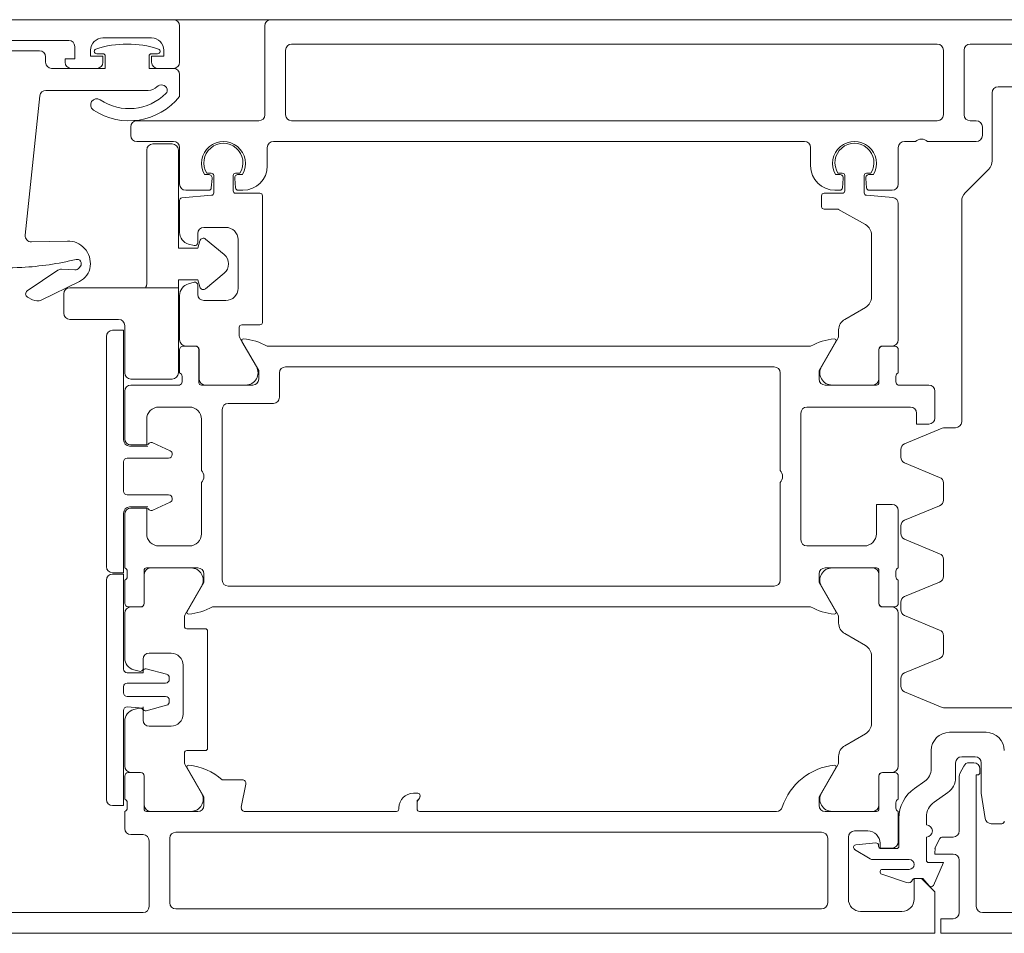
# Model space of a CAD drawing. Header units: centimetres. Extents: x -1737 to 22393, y -8842 to 3838.
# Tile 61 of 65: x 342 to 350, y 1114 to 1122. Entities that reach past the tile are written whole.
import ezdxf

# ---------------------------------------------------------------- set-up
doc = ezdxf.new("R2010")
doc.units = ezdxf.units.CM
doc.layers.add('A-DETL-GENF', color=92, linetype='Continuous', lineweight=9)
doc.layers.add('A-DOOR', color=31, linetype='Continuous', lineweight=13)

# ---------------------------------------------------------------- blocks, each defined once
blk = doc.blocks.new('Schueco_FWS_ADS-75-SimplySmart_inw_Family-02 - FWS SI insert unit 90-2429721-3_piętro I __3_90 m_ - stan projektowany')
at = {"layer": 'A-DETL-GENF'}
blk.add_line((76.6, 0.9), (-76.6, 0.9), dxfattribs=at)
at = {"layer": 'A-DOOR'}
for p, q in [((-70.35, 0.9), (-76.5, 0.9)), ((-60.95, 0.9), (-69.55, 0.9)), ((-70.3, 0.55), (-70.3, 0.85)), ((-69.6, 0.85), (-69.6, 0.12)), ((-72.5, 0.73), (-71.21, 0.73)), ((-70.93, 0.75), (-70.53, 0.75)), ((-69.43, 0.12), (-69.43, 0.65)), ((-69.38, 0.7), (-64.08, 0.7)), ((-64.03, 0.65), (-64.03, 0.12)), ((-63.86, 0.12), (-63.86, 0.65)), ((-63.81, 0.7), (-61.81, 0.7)), ((-71.45, 0.645), (-72.3, 0.645)), ((-71.4, 0.55), (-71.4, 0.595)), ((-70.98, 0.62), (-70.93, 0.62)), ((-70.53, 0.62), (-70.48, 0.62)), ((-71.19, 0.5), (-70.98, 0.5)), ((-70.48, 0.5), (-70.35, 0.5)), ((-70.3, 0.27), (-70.3, 0.45)), ((-63.18, 0.35), (-63.58, 0.35)), ((-71.5668, -0.8688), (-71.4466, 0.2752)), ((-71.3968, 0.32), (-70.5571, 0.32)), ((-63.63, 0.3), (-63.63, -0.2586)), ((-70.7, 0.02), (-70.7, -0.05)), ((-69.65, 0.07), (-70.65, 0.07)), ((-64.08, 0.07), (-69.38, 0.07)), ((-63.76, 0.07), (-63.81, 0.07)), ((-63.71, -0.05), (-63.71, 0.02)), ((-70.65, -0.1), (-70.35, -0.1)), ((-70.3, -0.15), (-70.3, -0.45)), ((-69.58, -0.3), (-69.58, -0.15)), ((-69.53, -0.1), (-65.17, -0.1)), ((-65.12, -0.15), (-65.12, -0.3)), ((-64.4, -0.45), (-64.4, -0.15)), ((-64.35, -0.1), (-64.26, -0.1)), ((-64.16, -0.1), (-63.76, -0.1)), ((-70.0625, -0.37), (-70.0959, -0.37)), ((-70.04, -0.36), (-70.0756, -0.36)), ((-70.0395, -0.4817), (-70.0326, -0.4026)), ((-70.02, -0.5217), (-70.02, -0.38)), ((-69.86, -0.38), (-69.86, -0.505)), ((-69.8474, -0.4026), (-69.8405, -0.4817)), ((-69.8044, -0.36), (-69.84, -0.36)), ((-69.7841, -0.37), (-69.8175, -0.37)), ((-64.8825, -0.37), (-64.9159, -0.37)), ((-64.8956, -0.36), (-64.86, -0.36)), ((-64.8595, -0.4817), (-64.8526, -0.4026)), ((-64.84, -0.38), (-64.84, -0.505)), ((-64.68, -0.5217), (-64.68, -0.38)), ((-64.6674, -0.4026), (-64.6605, -0.4817)), ((-64.66, -0.36), (-64.6244, -0.36)), ((-64.6041, -0.37), (-64.6375, -0.37)), ((-63.6593, -0.3293), (-63.8507, -0.5207)), ((-70.2817, -0.5629), (-70.0383, -0.5416)), ((-70.25, -0.5), (-70.0595, -0.5)), ((-69.84, -0.525), (-69.64, -0.525)), ((-69.8205, -0.5), (-69.78, -0.5)), ((-69.62, -0.545), (-69.62, -1.585)), ((-65.03, -0.545), (-65.03, -0.635)), ((-64.86, -0.525), (-65.01, -0.525)), ((-64.92, -0.5), (-64.8795, -0.5)), ((-64.4456, -0.5605), (-64.6617, -0.5416)), ((-64.6405, -0.5), (-64.45, -0.5)), ((-70.3, -0.8457), (-70.3, -0.5828)), ((-64.4, -1.729), (-64.4, -0.6103)), ((-63.88, -0.5914), (-63.88, -2.4)), ((-69.92, -0.805), (-70.1, -0.805)), ((-70.15, -0.855), (-70.15, -0.93)), ((-64.62, -0.8686), (-64.62, -1.3755)), ((-71.2213, -0.9169), (-71.5159, -0.9241)), ((-70.1815, -0.9541), (-70.2259, -0.9422)), ((-69.82, -1.305), (-69.82, -0.905)), ((-71.1139, -1.1235), (-71.1247, -1.1379)), ((-71.2995, -1.1565), (-71.5506, -1.3259)), ((-71.1588, -1.1538), (-71.2689, -1.148)), ((-71.436, -1.4019), (-71.1219, -1.2487)), ((-70.2259, -1.2678), (-70.1815, -1.2559)), ((-70.15, -1.28), (-70.15, -1.355)), ((-70.3, -1.729), (-70.3, -1.3643)), ((-71.5479, -1.3772), (-71.5061, -1.3995)), ((-70.1, -1.405), (-69.92, -1.405)), ((-64.67, -1.4621), (-64.84, -1.5602)), ((-69.64, -1.605), (-69.79, -1.605)), ((-69.81, -1.625), (-69.81, -1.6915)), ((-64.89, -1.6469), (-64.89, -1.6915)), ((-70.9, -3.59), (-70.9, -1.7)), ((-69.8033, -1.7165), (-69.6691, -1.949)), ((-64.8967, -1.7165), (-65.0309, -1.949)), ((-70.3, -1.81), (-70.3, -2)), ((-70.171, -1.78), (-70.27, -1.78)), ((-70.17, -1.779), (-70.25, -1.779)), ((-70.141, -2.08), (-70.141, -1.81)), ((-70.14, -2.049), (-70.14, -1.809)), ((-65.12, -1.78), (-69.58, -1.78)), ((-64.56, -2.049), (-64.56, -1.809)), ((-64.559, -1.81), (-64.559, -2.08)), ((-64.53, -1.779), (-64.45, -1.779)), ((-64.43, -1.78), (-64.529, -1.78)), ((-64.4, -2), (-64.4, -1.81)), ((-69.48, -2.2), (-69.48, -2)), ((-69.43, -1.95), (-65.42, -1.95)), ((-65.37, -2), (-65.37, -2.8)), ((-70.3, -2.1), (-70.7, -2.1)), ((-70.28, -2.0283), (-70.28, -2.0717)), ((-69.7, -2.1), (-70.121, -2.1)), ((-69.7557, -2.099), (-70.09, -2.099)), ((-64.579, -2.1), (-65, -2.1)), ((-64.9443, -2.099), (-64.61, -2.099)), ((-64.42, -2.0717), (-64.42, -2.0283)), ((-64.15, -2.1), (-64.4, -2.1)), ((-70.75, -2.15), (-70.75, -2.54)), ((-64.1, -2.37), (-64.1, -2.15)), ((-69.9, -2.25), (-69.53, -2.25)), ((-70.47, -2.28), (-70.22, -2.28)), ((-69.95, -3.7), (-69.95, -2.3)), ((-65.2, -3.37), (-65.2, -2.33)), ((-65.15, -2.28), (-64.3, -2.28)), ((-70.12, -2.38), (-70.12, -2.8)), ((-64.0392, -2.4538), (-64.3491, -2.5822)), ((-63.93, -2.45), (-64.0201, -2.45)), ((-70.5194, -2.5739), (-70.3773, -2.6402)), ((-70.71, -2.6), (-70.56, -2.6)), ((-64.38, -2.6284), (-64.38, -2.6916)), ((-70.76, -2.73), (-70.76, -2.97)), ((-70.39, -2.7), (-70.73, -2.7)), ((-70.36, -2.6674), (-70.36, -2.67)), ((-64.3491, -2.7378), (-64.0609, -2.8572)), ((-70.12, -2.9), (-70.12, -3.32)), ((-65.37, -2.9), (-65.37, -3.7)), ((-64.03, -2.9034), (-64.03, -3.0433)), ((-70.73, -3), (-70.39, -3)), ((-70.3773, -3.0598), (-70.5194, -3.1261)), ((-70.36, -3.03), (-70.36, -3.0326)), ((-70.56, -3.1), (-70.71, -3.1)), ((-64.4, -3.6), (-64.4, -3.13)), ((-64.0609, -3.0895), (-64.3491, -3.2089)), ((-70.75, -3.16), (-70.75, -3.6)), ((-64.38, -3.2551), (-64.38, -3.3182)), ((-64.3491, -3.3644), (-64.0609, -3.4838)), ((-70.22, -3.42), (-70.47, -3.42)), ((-64.68, -3.42), (-65.15, -3.42)), ((-64.03, -3.53), (-64.03, -3.67)), ((-70.73, -3.6283), (-70.73, -3.6717)), ((-70.591, -3.89), (-70.591, -3.62)), ((-70.571, -3.6), (-70.15, -3.6)), ((-70.54, -3.601), (-70.2057, -3.601)), ((-65, -3.6), (-64.579, -3.6)), ((-64.61, -3.601), (-64.9443, -3.601)), ((-64.559, -3.62), (-64.559, -3.89)), ((-64.42, -3.6717), (-64.42, -3.6283)), ((-70.9, -5.5007), (-70.9, -3.7007)), ((-70.75, -3.7), (-70.75, -3.89)), ((-70.59, -3.891), (-70.59, -3.651)), ((-64.56, -3.891), (-64.56, -3.651)), ((-64.4, -3.89), (-64.4, -3.7)), ((-64.0609, -3.7162), (-64.3491, -3.8356)), ((-70.119, -3.751), (-70.2533, -3.9835)), ((-65.42, -3.75), (-69.9, -3.75)), ((-65.0309, -3.751), (-64.8967, -3.9835)), ((-70.72, -3.92), (-70.621, -3.92)), ((-70.7, -3.921), (-70.62, -3.921)), ((-70.03, -3.92), (-65.12, -3.92)), ((-64.45, -3.921), (-64.53, -3.921)), ((-64.529, -3.92), (-64.43, -3.92)), ((-64.38, -3.8818), (-64.38, -3.9449)), ((-70.75, -4.3407), (-70.75, -3.971)), ((-70.26, -4.0085), (-70.26, -4.08)), ((-64.89, -4.0085), (-64.89, -4.0531)), ((-64.4, -5.229), (-64.4, -3.971)), ((-64.3491, -3.9911), (-64.0609, -4.1105)), ((-70.24, -4.1), (-70.09, -4.1)), ((-70.07, -4.12), (-70.07, -5.08)), ((-64.84, -4.1398), (-64.67, -4.2379)), ((-64.03, -4.1567), (-64.03, -4.2966)), ((-70.6, -4.35), (-70.6, -4.425)), ((-70.37, -4.3), (-70.55, -4.3)), ((-64.62, -4.3245), (-64.62, -4.8755)), ((-64.0609, -4.3428), (-64.3491, -4.4622)), ((-70.6315, -4.4491), (-70.6759, -4.4372)), ((-70.574, -4.4285), (-70.4065, -4.4734)), ((-70.27, -4.8), (-70.27, -4.4)), ((-70.3843, -4.5024), (-70.3843, -4.5157)), ((-64.38, -4.5084), (-64.38, -4.5716)), ((-70.76, -4.5757), (-70.76, -4.6257)), ((-70.4143, -4.5457), (-70.73, -4.5457)), ((-70.73, -4.6557), (-70.4143, -4.6557)), ((-70.3843, -4.6857), (-70.3843, -4.6989)), ((-64.3491, -4.6178), (-64.0392, -4.7462)), ((-70.6759, -4.7628), (-70.6315, -4.7509)), ((-70.4065, -4.7279), (-70.574, -4.7728)), ((-64.0201, -4.75), (-63.1399, -4.75)), ((-70.6, -4.775), (-70.6, -4.85)), ((-70.75, -5.229), (-70.75, -4.8593)), ((-70.55, -4.9), (-70.37, -4.9)), ((-64.67, -4.9621), (-64.84, -5.0602)), ((-63.68, -4.95), (-63.98, -4.95)), ((-70.26, -5.12), (-70.26, -5.1915)), ((-70.09, -5.1), (-70.24, -5.1)), ((-64.89, -5.1469), (-64.89, -5.1915)), ((-64.13, -5.1), (-64.13, -5.2494)), ((-63.88, -5.15), (-63.77, -5.15)), ((-70.2533, -5.2165), (-70.119, -5.449)), ((-64.8967, -5.2165), (-65.0309, -5.449)), ((-63.93, -5.3219), (-63.93, -5.2)), ((-63.863, -5.2273), (-63.8945, -5.2893)), ((-63.78, -5.2), (-63.8184, -5.2)), ((-63.73, -5.28), (-63.73, -5.25)), ((-70.75, -5.31), (-70.75, -5.5)), ((-70.621, -5.28), (-70.72, -5.28)), ((-70.62, -5.279), (-70.7, -5.279)), ((-70.591, -5.58), (-70.591, -5.31)), ((-70.59, -5.549), (-70.59, -5.309)), ((-64.56, -5.549), (-64.56, -5.309)), ((-64.559, -5.31), (-64.559, -5.58)), ((-64.53, -5.279), (-64.45, -5.279)), ((-64.43, -5.28), (-64.529, -5.28)), ((-64.4, -5.5), (-64.4, -5.31)), ((-63.9, -5.312), (-63.9, -5.76)), ((-69.7859, -5.34), (-69.95, -5.34)), ((-69.7931, -5.5643), (-69.7564, -5.3757)), ((-64.1833, -5.3518), (-64.2671, -5.4104)), ((-68.345, -5.45), (-68.38, -5.45)), ((-64.106, -5.5233), (-63.994, -5.4448)), ((-70.73, -5.5283), (-70.73, -5.5717)), ((-68.5, -5.57), (-68.5, -5.58)), ((-64.42, -5.5717), (-64.42, -5.5283)), ((-70.75, -5.6), (-70.75, -5.74)), ((-70.15, -5.6), (-70.571, -5.6)), ((-70.2057, -5.599), (-70.54, -5.599)), ((-68.52, -5.6), (-69.7636, -5.6)), ((-65.4, -5.6), (-68.33, -5.6)), ((-64.579, -5.6), (-65, -5.6)), ((-64.9443, -5.599), (-64.61, -5.599)), ((-64.4, -5.85), (-64.4, -5.6)), ((-64.395, -5.6562), (-64.395, -5.885)), ((-64.17, -5.71), (-64.17, -5.6461)), ((-63.6374, -5.7), (-63.55, -5.7)), ((-70.7, -5.79), (-70.6, -5.79)), ((-70.33, -5.77), (-65.03, -5.77)), ((-64.81, -6.32), (-64.81, -5.81)), ((-64.76, -5.76), (-64.65, -5.76)), ((-64.17, -6), (-64.17, -5.81)), ((-63.95, -5.81), (-64.0419, -5.81)), ((-70.55, -5.84), (-70.55, -6.38)), ((-70.38, -6.35), (-70.38, -5.82)), ((-64.98, -5.82), (-64.98, -6.35)), ((-64.5839, -5.8582), (-64.75, -5.8742)), ((-64.562, -5.885), (-64.562, -5.8781)), ((-64.7584, -5.9112), (-64.6319, -5.9878)), ((-64.415, -5.905), (-64.542, -5.905)), ((-64.606, -5.995), (-64.31, -5.995)), ((-63.9, -6), (-63.9, -6.43)), ((-64.5363, -6.1139), (-64.3328, -6.1836)), ((-64.31, -6.075), (-64.5299, -6.075)), ((-70.6, -6.43), (-71.89, -6.43)), ((-65.03, -6.4), (-70.33, -6.4)), ((-64.37, -6.42), (-64.71, -6.42)), ((-61.4, -6.43), (-63.71, -6.43))]:
    blk.add_line(p, q, dxfattribs=at)
at = {"layer": 'A-DOOR', "flags": 128}
for points in [[(-71.16, 0.68), (-71.16, 0.58), (-71.24, 0.58), (-71.24, 0.55)], [(-70.93, 0.55), (-70.93, 0.6), (-71.03, 0.6), (-71.03, 0.65)], [(-70.43, 0.65), (-70.43, 0.6), (-70.53, 0.6), (-70.53, 0.55)], [(-70.91, 0.6), (-70.91, 0.5), (-71.35, 0.5)], [(-70.35, 0.5), (-70.55, 0.5), (-70.55, 0.6)], [(-65.01, -0.655), (-64.8954, -0.655), (-64.67, -0.782)], [(-70.85, -1.65), (-70.76, -1.65), (-70.76, -2.55)], [(-69.7881, -1.7407), (-69.65, -1.98), (-69.65, -2.05)], [(-65.05, -2.05), (-65.05, -1.98), (-64.9118, -1.7407)], [(-64.25, -2.33), (-64.25, -2.42), (-64.15, -2.42)], [(-70.7, -2.59), (-70.57, -2.59), (-70.57, -2.38)], [(-70.76, -3.15), (-70.76, -3.64), (-70.85, -3.64)], [(-70.57, -3.32), (-70.57, -3.11), (-70.7, -3.11)], [(-64.45, -3.08), (-64.58, -3.08), (-64.58, -3.32)], [(-70.85, -3.6507), (-70.76, -3.6507), (-70.76, -4.4307)], [(-70.1, -3.65), (-70.1, -3.72), (-70.2381, -3.9593)], [(-64.9118, -3.9593), (-65.05, -3.72), (-65.05, -3.65)], [(-70.73, -4.4607), (-70.6, -4.4607), (-70.5989, -4.4444), (-70.6, -4.4607)], [(-63.95, -6.48), (-64.05, -6.48), (-64.05, -6.6), (-61.1, -6.6), (-61.1, -4.65)], [(-70.6, -4.7407), (-70.5989, -4.757), (-70.6, -4.7507), (-70.73, -4.7407)], [(-70.76, -4.7707), (-70.76, -5.5507), (-70.85, -5.5507)], [(-70.2381, -5.2407), (-70.1, -5.48), (-70.1, -5.55)], [(-65.05, -5.55), (-65.05, -5.48), (-64.9118, -5.2407)], [(-63.72, -5.2), (-63.72, -5.45), (-63.6867, -5.6579)], [(-63.76, -6.38), (-63.76, -5.3), (-63.75, -5.3)], [(-68.35, -5.58), (-68.35, -5.5183), (-68.3309, -5.4909), (-68.325, -5.47)], [(-64.55, -5.86), (-64.55, -5.9), (-64.45, -5.9)], [(-64.0597, -5.8209), (-64.0978, -5.8957), (-64.1, -5.95), (-63.95, -5.95)], [(-64.1124, -6.2064), (-64.03, -6.02), (-64.15, -6.02)], [(-72.75, -6.6), (-64.1, -6.6), (-64.1, -6.26), (-64.21, -6.15), (-64.27, -6.15), (-64.27, -6.32)], [(-64.265, -6.15), (-64.2, -6.15), (-64.1457, -6.2116)]]:
    blk.add_lwpolyline(points, dxfattribs=at)
for points in [[(-70.36, -0.12), (-70.52, -0.12)], [(-70.57, -0.17), (-70.57, -1.27)], [(-70.1342, -0.9159), (-70.15, -0.975), (-70.31, -0.975), (-70.31, -0.17), (-70.31, -0.975), (-70.15, -0.975)], [(-69.9337, -1.0284), (-70.0859, -0.9007)], [(-70.0859, -1.3093), (-69.9337, -1.1816)], [(-70.58, -1.3), (-70.31, -1.3), (-70.31, -1.235), (-70.15, -1.235), (-70.1342, -1.2941), (-70.15, -1.235), (-70.31, -1.235), (-70.31, -1.3)], [(-71.25, -1.51), (-71.25, -1.35)], [(-71.2, -1.3), (-70.31, -1.3), (-70.31, -2), (-70.31, -1.3)], [(-70.8, -1.56), (-71.2, -1.56)], [(-70.75, -2), (-70.75, -1.61)], [(-70.36, -2.05), (-70.7, -2.05)]]:
    blk.add_lwpolyline(points, close=True, dxfattribs=at)
at = {"layer": 'A-DOOR'}
for centre, radius, start, end in [((-70.35, 0.85), 0.05, 360, 90), ((-69.55, 0.85), 0.05, 90, 180), ((-71.21, 0.68), 0.05, 360, 90), ((-70.93, 0.65), 0.1, 90, 180), ((-70.53, 0.65), 0.1, 360, 90), ((-70.98, 0.64), 0.02, 108.18055, 270), ((-70.73, -0.1213), 0.8213, 71.81945, 108.18055), ((-70.48, 0.64), 0.02, 270, 71.81945), ((-69.38, 0.65), 0.05, 90, 180), ((-64.08, 0.65), 0.05, 0, 90), ((-63.81, 0.65), 0.05, 90, 180), ((-71.45, 0.595), 0.05, 360, 90), ((-70.93, 0.6), 0.02, 0, 90), ((-70.53, 0.6), 0.02, 90, 180), ((-71.35, 0.55), 0.05, 180, 270), ((-71.19, 0.55), 0.05, 180, 270), ((-70.98, 0.55), 0.05, 270, 360), ((-70.48, 0.55), 0.05, 180, 270), ((-70.35, 0.55), 0.05, 270, 360), ((-70.35, 0.45), 0.05, 0, 90), ((-70.5571, 0.42), 0.1, 270, 315.573), ((-70.45, 0.315), 0.05, 18.03579, 135.573), ((-70.4348, 0.3199), 0.0341, 314.9859, 18.03579), ((-63.58, 0.3), 0.05, 90, 180), ((-71.3968, 0.27), 0.05, 90, 174), ((-70.98, 0.2), 0.05, 56.43999, 236.43999), ((-70.7147, 0.5999), 0.5299, 236.43999, 321.49462), ((-70.7147, 0.5999), 0.4299, 236.43999, 314.9859), ((-69.65, 0.12), 0.05, 270, 360), ((-69.38, 0.12), 0.05, 180, 270), ((-64.08, 0.12), 0.05, 270, 0), ((-63.81, 0.12), 0.05, 180, 270), ((-70.65, 0.02), 0.05, 90, 180), ((-63.76, 0.02), 0.05, 360, 90), ((-70.65, -0.05), 0.05, 180, 270), ((-64.21, -0.1525), 0.0725, 46.39718, 133.60282), ((-63.76, -0.05), 0.05, 270, 360), ((-70.52, -0.17), 0.05, 90, 180), ((-70.52, -0.17), 0.05, 90, 180), ((-70.36, -0.17), 0.05, 360, 90), ((-70.36, -0.17), 0.05, 360, 90), ((-70.35, -0.15), 0.05, 0, 90), ((-69.94, -0.28), 0.18, 330, 210), ((-69.94, -0.275), 0.16, 327.91535, 212.08465), ((-69.53, -0.15), 0.05, 90, 180), ((-65.17, -0.15), 0.05, 0, 90), ((-64.76, -0.28), 0.18, 330, 210), ((-64.76, -0.275), 0.16, 327.91005, 212.08995), ((-64.35, -0.15), 0.05, 90, 180), ((-69.78, -0.3), 0.2, 270, 360), ((-64.92, -0.3), 0.2, 180, 270), ((-63.73, -0.2586), 0.1, 315, 360), ((-70.0625, -0.4), 0.03, 355, 90), ((-70.04, -0.38), 0.02, 360, 90), ((-69.84, -0.38), 0.02, 90, 180), ((-69.8175, -0.4), 0.03, 90, 185), ((-64.8825, -0.4), 0.03, 355, 90), ((-64.86, -0.38), 0.02, 360, 90), ((-64.66, -0.38), 0.02, 90, 180), ((-64.6375, -0.4), 0.03, 90, 185), ((-70.25, -0.45), 0.05, 180, 270), ((-70.0595, -0.48), 0.02, 270, 355), ((-69.8205, -0.48), 0.02, 185, 270), ((-64.8795, -0.48), 0.02, 270, 355), ((-64.6405, -0.48), 0.02, 185, 270), ((-64.45, -0.45), 0.05, 270, 360), ((-70.28, -0.5828), 0.02, 95, 180), ((-70.04, -0.5217), 0.02, 275, 0), ((-69.84, -0.505), 0.02, 180, 270), ((-69.64, -0.545), 0.02, 0, 90), ((-65.01, -0.545), 0.02, 90, 180), ((-64.86, -0.505), 0.02, 270, 0), ((-64.66, -0.5217), 0.02, 180, 265), ((-64.45, -0.6103), 0.05, 360, 85), ((-63.78, -0.5914), 0.1, 135, 180), ((-65.01, -0.635), 0.02, 180, 270), ((-64.8954, -0.675), 0.02, 60, 90), ((-70.1, -0.855), 0.05, 90, 180), ((-69.92, -0.905), 0.1, 360, 90), ((-64.72, -0.8686), 0.1, 360, 60), ((-71.5171, -0.8741), 0.05, 174, 271.39185), ((-70.2, -0.8457), 0.1, 180, 255), ((-71.2168, -1.1018), 0.185, 352.93336, 91.39185), ((-70.175, -0.93), 0.025, 255, 0), ((-70.1052, -0.9237), 0.03, 50, 165), ((-70.1052, -0.9237), 0.03, 50, 165), ((-69.998, -1.105), 0.1, 310, 50), ((-69.998, -1.105), 0.1, 310, 50), ((-71.7069, 0.863), 2, 264.60477, 273.21628), ((-71.7349, 1.3622), 2.5, 273.21628, 283.53096), ((-71.1418, -1.1024), 0.035, 323, 103.53096), ((-71.192, -1.1049), 0.16, 296, 352.93336), ((-71.2715, -1.198), 0.05, 87, 124), ((-71.1567, -1.1138), 0.04, 267, 323), ((-70.62, -1.27), 0.05, 323.1301, 0), ((-70.62, -1.27), 0.05, 323.1301, 0), ((-70.2, -1.3643), 0.1, 105, 180), ((-70.175, -1.28), 0.025, 0, 105), ((-71.5338, -1.3508), 0.03, 124, 242), ((-71.2, -1.35), 0.05, 90, 180), ((-71.2, -1.35), 0.05, 90, 180), ((-70.1, -1.355), 0.05, 180, 270), ((-70.1052, -1.2863), 0.03, 195, 310), ((-70.1052, -1.2863), 0.03, 195, 310), ((-69.92, -1.305), 0.1, 270, 0), ((-71.4685, -1.3288), 0.08, 242, 294), ((-64.72, -1.3755), 0.1, 300, 360), ((-71.2, -1.51), 0.05, 180, 270), ((-71.2, -1.51), 0.05, 180, 270), ((-70.8, -1.61), 0.05, 360, 90), ((-70.8, -1.61), 0.05, 0, 90), ((-69.79, -1.625), 0.02, 90, 180), ((-69.64, -1.585), 0.02, 270, 0), ((-64.79, -1.6469), 0.1, 120, 180), ((-70.85, -1.7), 0.05, 90, 180), ((-69.76, -1.6915), 0.05, 180, 210), ((-64.94, -1.6915), 0.05, 330, 0), ((-70.25, -1.729), 0.05, 180, 270), ((-69.7762, -1.7338), 0.0138, 84.67141, 210), ((-69.8213, -2.2179), 0.5, 61.13954, 84.67141), ((-64.8787, -2.2179), 0.5, 95.32859, 118.86046), ((-64.9238, -1.7338), 0.0138, 330, 95.32859), ((-64.45, -1.729), 0.05, 270, 0), ((-70.27, -1.81), 0.03, 90, 180), ((-70.171, -1.81), 0.03, 0, 90), ((-70.17, -1.809), 0.03, 0, 90), ((-64.53, -1.809), 0.03, 90, 180), ((-64.529, -1.81), 0.03, 90, 180), ((-64.43, -1.81), 0.03, 0, 90), ((-70.7, -2), 0.05, 180, 270), ((-70.7, -2), 0.05, 180, 270), ((-70.36, -2), 0.05, 270, 0), ((-70.36, -2), 0.05, 270, 360), ((-70.31, -2.0283), 0.03, 0, 70.52878), ((-69.7557, -1.999), 0.1, 270, 30), ((-69.43, -2), 0.05, 90, 180), ((-65.42, -2), 0.05, 0, 90), ((-64.9443, -1.999), 0.1, 150, 270), ((-64.39, -2.0283), 0.03, 109.47122, 180), ((-70.7, -2.15), 0.05, 90, 180), ((-70.31, -2.0717), 0.03, 289.47122, 0), ((-70.121, -2.08), 0.02, 180, 270), ((-70.09, -2.049), 0.05, 180, 270), ((-69.7, -2.05), 0.05, 270, 0), ((-65, -2.05), 0.05, 180, 270), ((-64.61, -2.049), 0.05, 270, 0), ((-64.579, -2.08), 0.02, 270, 360), ((-64.39, -2.0717), 0.03, 180, 250.52878), ((-64.15, -2.15), 0.05, 0, 90), ((-69.9, -2.3), 0.05, 90, 180), ((-69.53, -2.2), 0.05, 270, 0), ((-70.47, -2.38), 0.1, 90, 180), ((-70.22, -2.38), 0.1, 360, 90), ((-65.15, -2.33), 0.05, 90, 180), ((-64.3, -2.33), 0.05, 0, 90), ((-64.15, -2.37), 0.05, 270, 360), ((-63.93, -2.4), 0.05, 270, 0), ((-64.0201, -2.5), 0.05, 90, 112.5), ((-70.71, -2.55), 0.05, 180, 270), ((-70.7, -2.54), 0.05, 180, 270), ((-70.5321, -2.6011), 0.03, 65, 158.28824), ((-64.33, -2.6284), 0.05, 112.5, 180), ((-70.39, -2.6674), 0.03, 0, 65), ((-70.73, -2.73), 0.03, 90, 180), ((-70.39, -2.67), 0.03, 270, 0), ((-64.33, -2.6916), 0.05, 180, 247.5), ((-70.1725, -2.85), 0.0725, 316.39718, 43.60282), ((-65.4225, -2.85), 0.0725, 316.39718, 43.60282), ((-64.08, -2.9034), 0.05, 0, 67.5), ((-70.73, -2.97), 0.03, 180, 270), ((-70.39, -3.03), 0.03, 0, 90), ((-70.39, -3.0326), 0.03, 295, 0), ((-64.08, -3.0433), 0.05, 292.5, 0), ((-70.71, -3.15), 0.05, 90, 180), ((-70.7, -3.16), 0.05, 90, 180), ((-70.5321, -3.0989), 0.03, 201.71176, 295), ((-64.45, -3.13), 0.05, 0, 90), ((-64.33, -3.2551), 0.05, 112.5, 180), ((-70.47, -3.32), 0.1, 180, 270), ((-70.22, -3.32), 0.1, 270, 360), ((-65.15, -3.37), 0.05, 180, 270), ((-64.68, -3.32), 0.1, 270, 360), ((-64.33, -3.3182), 0.05, 180, 247.5), ((-64.08, -3.53), 0.05, 0, 67.5), ((-70.85, -3.59), 0.05, 180, 270), ((-70.76, -3.6283), 0.03, 0, 70.52878), ((-70.571, -3.62), 0.02, 90, 180), ((-70.54, -3.651), 0.05, 90, 180), ((-70.2057, -3.701), 0.1, 330, 90), ((-70.15, -3.65), 0.05, 0, 90), ((-65, -3.65), 0.05, 90, 180), ((-64.9443, -3.701), 0.1, 90, 210), ((-64.61, -3.651), 0.05, 0, 90), ((-64.579, -3.62), 0.02, 0, 90), ((-64.39, -3.6283), 0.03, 109.47122, 180), ((-70.85, -3.7007), 0.05, 90, 180), ((-70.76, -3.6717), 0.03, 289.47122, 0), ((-69.9, -3.7), 0.05, 180, 270), ((-65.42, -3.7), 0.05, 270, 0), ((-64.39, -3.6717), 0.03, 180, 250.52878), ((-64.08, -3.67), 0.05, 292.5, 0), ((-64.33, -3.8818), 0.05, 112.5, 180), ((-70.72, -3.89), 0.03, 180, 270), ((-70.7, -3.971), 0.05, 90, 180), ((-70.621, -3.89), 0.03, 270, 0), ((-70.62, -3.891), 0.03, 270, 0), ((-70.2262, -3.9662), 0.0138, 150, 275.32859), ((-70.2713, -3.4821), 0.5, 275.32859, 298.86046), ((-64.8787, -3.4821), 0.5, 241.13954, 264.67141), ((-64.9238, -3.9662), 0.0138, 264.67141, 30), ((-64.53, -3.891), 0.03, 180, 270), ((-64.529, -3.89), 0.03, 180, 270), ((-64.45, -3.971), 0.05, 0, 90), ((-64.43, -3.89), 0.03, 270, 0), ((-64.33, -3.9449), 0.05, 180, 247.5), ((-70.21, -4.0085), 0.05, 150, 180), ((-64.94, -4.0085), 0.05, 0, 30), ((-70.24, -4.08), 0.02, 180, 270), ((-70.09, -4.12), 0.02, 0, 90), ((-64.79, -4.0531), 0.1, 180, 240), ((-64.08, -4.1567), 0.05, 0, 67.5), ((-64.72, -4.3245), 0.1, 0, 60), ((-70.65, -4.3407), 0.1, 180, 255), ((-70.55, -4.35), 0.05, 90, 180), ((-70.37, -4.4), 0.1, 0, 90), ((-64.08, -4.2966), 0.05, 292.5, 0), ((-70.73, -4.4307), 0.03, 180, 270), ((-70.625, -4.425), 0.025, 255, 0), ((-70.5792, -4.4478), 0.02, 75, 170), ((-70.4143, -4.5157), 0.03, 270, 0), ((-70.4143, -4.5024), 0.03, 0, 75), ((-64.33, -4.5084), 0.05, 112.5, 180), ((-70.73, -4.5757), 0.03, 90, 180), ((-64.33, -4.5716), 0.05, 180, 247.5), ((-70.73, -4.6257), 0.03, 180, 270), ((-70.4143, -4.6857), 0.03, 0, 90), ((-70.73, -4.7707), 0.03, 90, 180), ((-70.65, -4.8593), 0.1, 105, 180), ((-70.625, -4.775), 0.025, 0, 105), ((-70.5792, -4.7535), 0.02, 190, 285), ((-70.4143, -4.6989), 0.03, 285, 0), ((-64.0201, -4.7), 0.05, 247.5, 270), ((-70.37, -4.8), 0.1, 270, 0), ((-70.55, -4.85), 0.05, 180, 270), ((-64.72, -4.8755), 0.1, 300, 0), ((-63.98, -5.1), 0.15, 90, 180), ((-63.68, -5.1), 0.15, 360, 90), ((-70.09, -5.08), 0.02, 270, 0), ((-64.79, -5.1469), 0.1, 120, 180), ((-70.24, -5.12), 0.02, 90, 180), ((-63.88, -5.2), 0.05, 90, 180), ((-63.77, -5.2), 0.05, 0, 90), ((-70.7, -5.229), 0.05, 180, 270), ((-70.21, -5.1915), 0.05, 180, 210), ((-70.2262, -5.2338), 0.0138, 83.85932, 210), ((-70.2782, -5.7172), 0.5, 48.97478, 83.85932), ((-64.8762, -5.7177), 0.5, 95.62258, 162.25158), ((-64.9238, -5.2338), 0.0138, 330, 95.62258), ((-64.94, -5.1915), 0.05, 330, 0), ((-64.45, -5.229), 0.05, 270, 0), ((-64.255, -5.2494), 0.125, 305, 360), ((-63.8184, -5.25), 0.05, 90, 153), ((-63.78, -5.25), 0.05, 0, 90), ((-70.72, -5.31), 0.03, 90, 180), ((-70.621, -5.31), 0.03, 360, 90), ((-70.62, -5.309), 0.03, 0, 90), ((-64.53, -5.309), 0.03, 90, 180), ((-64.529, -5.31), 0.03, 90, 180), ((-64.43, -5.31), 0.03, 0, 90), ((-64.08, -5.3219), 0.15, 305, 360), ((-63.85, -5.312), 0.05, 153, 180), ((-63.75, -5.28), 0.02, 270, 0), ((-69.7859, -5.37), 0.03, 349, 90), ((-64.095, -5.6562), 0.3, 125, 180), ((-70.2057, -5.499), 0.1, 270, 30), ((-68.38, -5.57), 0.12, 90, 180), ((-68.345, -5.47), 0.02, 0, 90), ((-68.345, -5.4767), 0.02, 315, 0), ((-64.9443, -5.499), 0.1, 150, 270), ((-70.85, -5.5007), 0.05, 180, 270), ((-70.76, -5.5283), 0.03, 360, 70.52878), ((-70.76, -5.5717), 0.03, 289.47122, 0), ((-70.54, -5.549), 0.05, 180, 270), ((-70.15, -5.55), 0.05, 270, 0), ((-69.7636, -5.57), 0.03, 169, 270), ((-68.33, -5.5183), 0.02, 135, 180), ((-65.4, -5.55), 0.05, 270, 342.25158), ((-65, -5.55), 0.05, 180, 270), ((-64.61, -5.549), 0.05, 270, 360), ((-64.39, -5.5283), 0.03, 109.47122, 180), ((-64.39, -5.5717), 0.03, 180, 250.52878), ((-64.02, -5.6461), 0.15, 125, 180), ((-70.571, -5.58), 0.02, 180, 270), ((-68.52, -5.58), 0.02, 270, 0), ((-68.33, -5.58), 0.02, 180, 270), ((-64.579, -5.58), 0.02, 270, 0), ((-64.17, -5.76), 0.05, 270, 90), ((-63.6374, -5.65), 0.05, 189.09028, 270), ((-63.55, -5.68), 0.02, 270, 0), ((-70.7, -5.74), 0.05, 180, 270), ((-70.6, -5.84), 0.05, 0, 90), ((-70.33, -5.82), 0.05, 90, 180), ((-65.03, -5.82), 0.05, 0, 90), ((-64.76, -5.81), 0.05, 90, 180), ((-64.65, -5.86), 0.1, 360, 90), ((-64.0419, -5.83), 0.02, 90, 153), ((-63.95, -5.76), 0.05, 270, 0), ((-64.748, -5.8941), 0.02, 95.5, 238.81503), ((-64.582, -5.8781), 0.02, 0, 95.5), ((-64.542, -5.885), 0.02, 180, 270), ((-64.45, -5.85), 0.05, 270, 0), ((-64.415, -5.885), 0.02, 270, 0), ((-64.08, -5.9048), 0.02, 153, 180), ((-63.95, -6), 0.05, 0, 90), ((-64.606, -5.945), 0.05, 238.81503, 270), ((-64.31, -6.035), 0.04, 270, 90), ((-64.15, -6), 0.02, 180, 270), ((-64.5299, -6.095), 0.02, 90, 251.09542), ((-64.3199, -6.1458), 0.04, 251.09542, 336.18264), ((-64.265, -6.17), 0.02, 90, 156.18264), ((-64.1307, -6.1983), 0.02, 221.42367, 336.16126), ((-70.6, -6.38), 0.05, 270, 0), ((-70.33, -6.35), 0.05, 180, 270), ((-65.03, -6.35), 0.05, 270, 0), ((-64.71, -6.32), 0.1, 180, 270), ((-64.37, -6.32), 0.1, 270, 0), ((-63.71, -6.38), 0.05, 180, 270), ((-63.95, -6.43), 0.05, 270, 0)]:
    blk.add_arc(centre, radius, start, end, dxfattribs=at)

msp = doc.modelspace()

# ---------------------------------------------------------------- block references
at = {"layer": 'A-DOOR'}
msp.add_blockref('Schueco_FWS_ADS-75-SimplySmart_inw_Family-02 - FWS SI insert unit 90-2429721-3_piętro I __3_90 m_ - stan projektowany', (413.8768, 1120.8256), dxfattribs=at)

doc.saveas('drawing.dxf')
